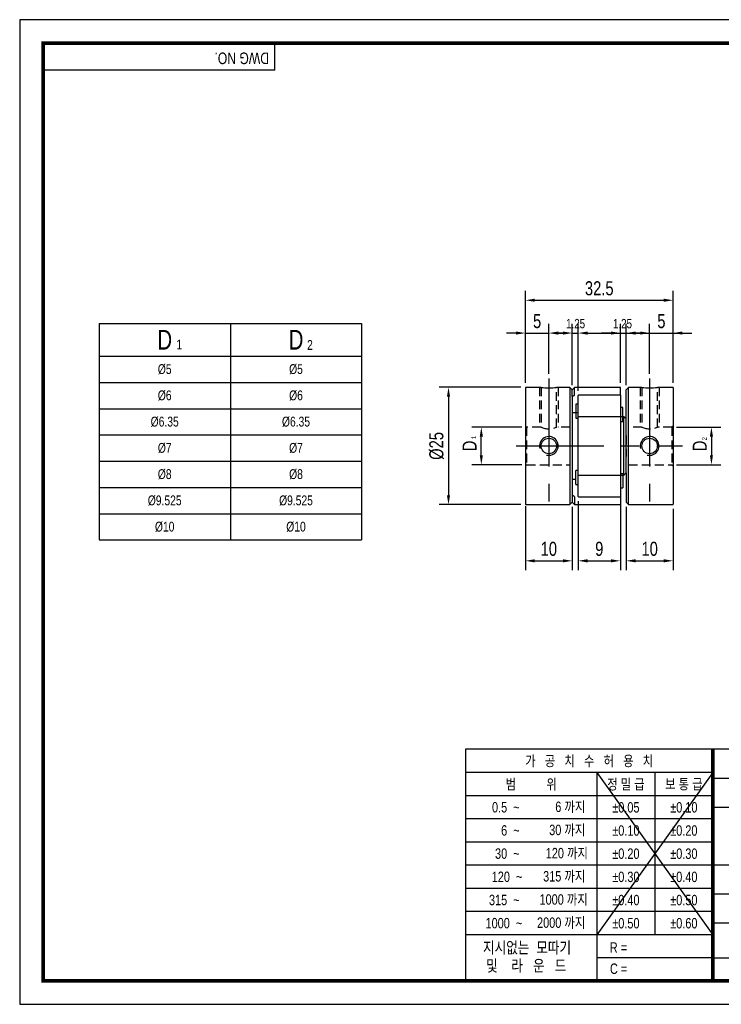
# Model space of a CAD drawing. Header units: millimetres. Extents: x 0 to 297, y 0 to 210.
# Tile 1 of 2: x 0 to 150, y 0 to 210. Entities that reach past the tile are written whole.
import ezdxf
from ezdxf.enums import TextEntityAlignment as Align

# ---------------------------------------------------------------- set-up
doc = ezdxf.new("R2010")
doc.units = ezdxf.units.MM
doc.header["$LTSCALE"] = 15
for name, pattern in [('CENTER', [2, 1.25, -0.25, 0.25, -0.25]), ('CENTER2', [1.125, 0.75, -0.125, 0.125, -0.125]), ('DASHED', [0.75, 0.5, -0.25]), ('HIDDEN', [0.375, 0.25, -0.125]), ('HIDDEN2', [0.1875, 0.125, -0.0625]), ('PHANTOM2', [1.25, 0.625, -0.125, 0.125, -0.125, 0.125, -0.125])]:
    doc.linetypes.add(name, pattern=pattern)
doc.layers.get('0').update_dxf_attribs({"linetype": 'CONTINUOUS'})
doc.layers.get('Defpoints').update_dxf_attribs({"linetype": 'CONTINUOUS'})
for name, color, linetype in [('BM', 2, 'CONTINUOUS'), ('C', 1, 'CENTER2'), ('CT', 1, 'CENTER'), ('D', 7, 'CONTINUOUS'), ('DIM', 7, 'CONTINUOUS'), ('H', 3, 'HIDDEN'), ('HD', 4, 'DASHED'), ('P', 4, 'PHANTOM2')]:
    doc.layers.add(name, color=color, linetype=linetype)
doc.styles.get("Standard").update_dxf_attribs({"font": 'Gulim.ttf', "width": 0.8, "height": 3})
doc.dimstyles.new('LIM', dxfattribs={"dimtxt": 2, "dimasz": 2, "dimexe": 2, "dimexo": 1, "dimgap": 1, "dimtad": 1, "dimdec": 3, "dimzin": 9, "dimdsep": 46, "dimtxsty": 'Standard', "dimcen": 3, "dimclrd": 1, "dimclre": 1, "dimadec": 0, "dimazin": 0, "dimtfac": 1, "dimtdec": 3, "dimtmove": 0, "dimatfit": 3, "dimfxl": 0, "dimtolj": 1, "dimtzin": 0, "dimarcsym": 0})

# ---------------------------------------------------------------- blocks, each defined once
blk = doc.blocks.new('*D48')
at = {"layer": 'Defpoints', "color": 0}
for p in [(112.84, 143.16), (112.84, 133.48), (107.84, 131.54)]:
    blk.add_point(p, dxfattribs=at)
at = {"layer": 'DIM', "color": 1, "lineweight": -2}
for p, q in [((107.84, 132.54), (107.84, 145.16)), ((112.84, 134.48), (112.84, 145.16)), ((105.84, 143.16), (103.84, 143.16)), ((107.84, 143.16), (112.84, 143.16)), ((114.84, 143.16), (116.84, 143.16))]:
    blk.add_line(p, q, dxfattribs=at)
at = {"layer": 'DIM', "color": 1}
for points in [[(105.84, 143.5), (105.84, 142.83), (107.84, 143.16)], [(114.84, 143.5), (114.84, 142.83), (112.84, 143.16)]]:
    blk.add_solid(points, dxfattribs=at)
at = {"layer": 'DIM', "color": 0, "insert": (110.34, 145.7), "char_height": 3, "attachment_point": 5}
blk.add_mtext('\\A1;5', dxfattribs=at)
blk = doc.blocks.new('*D49')
at = {"layer": 'Defpoints', "color": 0}
for p in [(139.34, 143.16), (134.34, 133.48), (139.34, 131.54)]:
    blk.add_point(p, dxfattribs=at)
at = {"layer": 'DIM', "color": 1, "lineweight": -2}
for p, q in [((134.34, 134.48), (134.34, 145.16)), ((139.34, 132.54), (139.34, 145.16)), ((132.34, 143.16), (130.34, 143.16)), ((134.34, 143.16), (139.34, 143.16)), ((141.34, 143.16), (143.34, 143.16))]:
    blk.add_line(p, q, dxfattribs=at)
at = {"layer": 'DIM', "color": 1}
for points in [[(132.34, 143.5), (132.34, 142.83), (134.34, 143.16)], [(141.34, 143.5), (141.34, 142.83), (139.34, 143.16)]]:
    blk.add_solid(points, dxfattribs=at)
at = {"layer": 'DIM', "color": 0, "insert": (136.84, 145.7), "char_height": 3, "attachment_point": 5}
blk.add_mtext('\\A1;5', dxfattribs=at)
blk = doc.blocks.new('*D50')
at = {"layer": 'Defpoints', "color": 0}
for p in [(139.34, 150.16), (107.84, 131.54), (139.34, 131.54)]:
    blk.add_point(p, dxfattribs=at)
at = {"layer": 'DIM', "color": 1, "lineweight": -2}
for p, q in [((107.84, 132.54), (107.84, 152.16)), ((139.34, 132.54), (139.34, 152.16)), ((109.84, 150.16), (137.34, 150.16))]:
    blk.add_line(p, q, dxfattribs=at)
at = {"layer": 'DIM', "color": 1}
for points in [[(109.84, 150.5), (109.84, 149.83), (107.84, 150.16)], [(137.34, 150.5), (137.34, 149.83), (139.34, 150.16)]]:
    blk.add_solid(points, dxfattribs=at)
at = {"layer": 'DIM', "color": 0, "insert": (123.59, 152.7), "char_height": 3, "attachment_point": 5}
blk.add_mtext('\\A1;32.5', dxfattribs=at)
blk = doc.blocks.new('*D51')
at = {"layer": 'Defpoints', "color": 0}
for p in [(139.09, 123.09), (139.09, 115.09), (147.51, 115.09)]:
    blk.add_point(p, dxfattribs=at)
at = {"layer": 'DIM', "color": 1, "lineweight": -2}
for p, q in [((140.09, 123.09), (149.51, 123.09)), ((147.51, 121.09), (147.51, 117.09)), ((140.09, 115.09), (149.51, 115.09))]:
    blk.add_line(p, q, dxfattribs=at)
at = {"layer": 'DIM', "color": 1}
for points in [[(147.18, 121.09), (147.84, 121.09), (147.51, 123.09)], [(147.18, 117.09), (147.84, 117.09), (147.51, 115.09)]]:
    blk.add_solid(points, dxfattribs=at)
at = {"layer": 'DIM', "color": 0, "insert": (145.01, 119.09), "char_height": 3, "attachment_point": 5, "rotation": 90}
blk.add_mtext('\\A1;D', dxfattribs=at)
blk = doc.blocks.new('*D52')
at = {"layer": 'Defpoints', "color": 0}
for p in [(98.44, 123.09), (108.09, 123.09), (108.09, 115.09)]:
    blk.add_point(p, dxfattribs=at)
at = {"layer": 'DIM', "color": 1, "lineweight": -2}
for p, q in [((107.09, 123.09), (96.44, 123.09)), ((98.44, 117.09), (98.44, 121.09)), ((107.09, 115.09), (96.44, 115.09))]:
    blk.add_line(p, q, dxfattribs=at)
at = {"layer": 'DIM', "color": 1}
for points in [[(98.11, 121.09), (98.78, 121.09), (98.44, 123.09)], [(98.11, 117.09), (98.78, 117.09), (98.44, 115.09)]]:
    blk.add_solid(points, dxfattribs=at)
at = {"layer": 'DIM', "color": 0, "insert": (95.94, 119.09), "char_height": 3, "attachment_point": 5, "rotation": 90}
blk.add_mtext('\\A1;D', dxfattribs=at)
blk = doc.blocks.new('*D53')
at = {"layer": 'Defpoints', "color": 0}
for p in [(107.89, 131.59), (91.44, 106.59), (107.89, 106.59)]:
    blk.add_point(p, dxfattribs=at)
at = {"layer": 'DIM', "color": 1, "lineweight": -2}
for p, q in [((106.89, 131.59), (89.44, 131.59)), ((91.44, 129.59), (91.44, 108.59)), ((106.89, 106.59), (89.44, 106.59))]:
    blk.add_line(p, q, dxfattribs=at)
at = {"layer": 'DIM', "color": 1}
for points in [[(91.11, 129.59), (91.78, 129.59), (91.44, 131.59)], [(91.11, 108.59), (91.78, 108.59), (91.44, 106.59)]]:
    blk.add_solid(points, dxfattribs=at)
at = {"layer": 'DIM', "color": 0, "insert": (88.9, 119.09), "char_height": 3, "attachment_point": 5, "rotation": 90}
blk.add_mtext('\\A1;%%C25', dxfattribs=at)
blk = doc.blocks.new('*D54')
at = {"layer": 'Defpoints', "color": 0}
for p in [(107.84, 107.23), (117.84, 107.09), (117.84, 94.59)]:
    blk.add_point(p, dxfattribs=at)
at = {"layer": 'DIM', "color": 1, "lineweight": -2}
for p, q in [((107.84, 106.23), (107.84, 92.59)), ((117.84, 106.09), (117.84, 92.59)), ((109.84, 94.59), (115.84, 94.59))]:
    blk.add_line(p, q, dxfattribs=at)
at = {"layer": 'DIM', "color": 1}
for points in [[(109.84, 94.92), (109.84, 94.25), (107.84, 94.59)], [(115.84, 94.92), (115.84, 94.25), (117.84, 94.59)]]:
    blk.add_solid(points, dxfattribs=at)
at = {"layer": 'DIM', "color": 0, "insert": (112.84, 97.13), "char_height": 3, "attachment_point": 5}
blk.add_mtext('\\A1;10', dxfattribs=at)
blk = doc.blocks.new('*D55')
at = {"layer": 'Defpoints', "color": 0}
for p in [(119.09, 108.32), (128.09, 108.32), (128.09, 94.59)]:
    blk.add_point(p, dxfattribs=at)
at = {"layer": 'DIM', "color": 1, "lineweight": -2}
for p, q in [((119.09, 107.32), (119.09, 92.59)), ((128.09, 107.32), (128.09, 92.59)), ((121.09, 94.59), (126.09, 94.59))]:
    blk.add_line(p, q, dxfattribs=at)
at = {"layer": 'DIM', "color": 1}
for points in [[(121.09, 94.92), (121.09, 94.25), (119.09, 94.59)], [(126.09, 94.92), (126.09, 94.25), (128.09, 94.59)]]:
    blk.add_solid(points, dxfattribs=at)
at = {"layer": 'DIM', "color": 0, "insert": (123.59, 97.12), "char_height": 3, "attachment_point": 5}
blk.add_mtext('\\A1;9', dxfattribs=at)
blk = doc.blocks.new('*D56')
at = {"layer": 'Defpoints', "color": 0}
for p in [(129.34, 107.09), (139.34, 106.64), (139.34, 94.59)]:
    blk.add_point(p, dxfattribs=at)
at = {"layer": 'DIM', "color": 1, "lineweight": -2}
for p, q in [((129.34, 106.09), (129.34, 92.59)), ((139.34, 105.64), (139.34, 92.59)), ((131.34, 94.59), (137.34, 94.59))]:
    blk.add_line(p, q, dxfattribs=at)
at = {"layer": 'DIM', "color": 1}
for points in [[(131.34, 94.92), (131.34, 94.25), (129.34, 94.59)], [(137.34, 94.92), (137.34, 94.25), (139.34, 94.59)]]:
    blk.add_solid(points, dxfattribs=at)
at = {"layer": 'DIM', "color": 0, "insert": (134.34, 97.13), "char_height": 3, "attachment_point": 5}
blk.add_mtext('\\A1;10', dxfattribs=at)

msp = doc.modelspace()

# ---------------------------------------------------------------- linework, layer by layer
for p, q in [((54.437, 199.2323), (54.437, 205)), ((54.437, 199.2323), (5, 199.2323)), ((16.9216, 145.2379), (16.9216, 99.0379)), ((16.9216, 145.2379), (72.9216, 145.2379)), ((72.9216, 145.2379), (72.9216, 99.0379)), ((95.0758, 54.437), (95.0758, 5)), ((147.8086, 54.437), (95.0758, 54.437)), ((292, 54.437), (147.8086, 54.437)), ((147.8086, 54.437), (147.8086, 5)), ((147.8086, 49.4295), (95.0758, 49.4295)), ((147.8086, 49.4295), (123.0901, 14.8235)), ((123.0901, 49.4295), (147.8086, 14.8235)), ((123.0901, 49.4295), (123.0901, 5)), ((135.4493, 49.4295), (135.4493, 14.8235)), ((147.8086, 48.2574), (292, 48.2574)), ((147.8086, 44.4858), (95.0758, 44.4858)), ((147.8086, 42.0778), (292, 42.0778)), ((147.8086, 39.5421), (95.0758, 39.5421)), ((147.8086, 34.5984), (95.0758, 34.5984)), ((147.8086, 29.6547), (95.0758, 29.6547)), ((147.8086, 29.7185), (292, 29.7185)), ((147.8086, 24.711), (95.0758, 24.711)), ((147.8086, 23.5389), (221.9642, 23.5389)), ((147.8086, 19.7673), (95.0758, 19.7673)), ((147.8086, 17.3593), (292, 17.3593)), ((147.8086, 14.8235), (95.0758, 14.8235)), ((147.8086, 9.8798), (123.0901, 9.8798)), ((147.8086, 9.8798), (221.9642, 9.8798))]:
    msp.add_line(p, q)
at = {"color": 4}
for p, q in [((44.9216, 145.2379), (44.9216, 99.0379)), ((16.9216, 138.2379), (72.9216, 138.2379))]:
    msp.add_line(p, q, dxfattribs=at)
at = {"color": 1}
for p, q in [((16.9216, 132.6379), (72.9216, 132.6379)), ((16.9216, 127.0379), (72.9216, 127.0379)), ((16.9216, 121.4379), (72.9216, 121.4379)), ((16.9216, 115.8379), (72.9216, 115.8379)), ((16.9216, 110.2379), (72.9216, 110.2379)), ((16.9216, 104.6379), (72.9216, 104.6379))]:
    msp.add_line(p, q, dxfattribs=at)
at = {"color": 0}
msp.add_line((16.9216, 99.0379), (72.9216, 99.0379), dxfattribs=at)
msp.add_lwpolyline([(297, 210), (0, 210), (0, 0), (297, 0)], close=True)
msp.add_lwpolyline([(292, 205, 0.8, 0.8, 0), (5, 205, 0.8, 0.8, 0), (5, 5, 0.8, 0.8, 0), (292, 5, 0.8, 0.8, 0)], format="xyseb", close=True)
at = {"const_width": 0.824}
msp.add_lwpolyline([(147.8086, 5), (147.8086, 54.437)], dxfattribs=at)
at = {"layer": 'BM', "linetype": 'Continuous'}
for p, q in [((107.8378, 131.5362), (107.8378, 106.6362)), ((111.1882, 131.5862), (107.8878, 131.5862)), ((117.3378, 131.5862), (114.4825, 131.5862)), ((117.3378, 131.5862), (117.3378, 106.5862)), ((117.8378, 131.0862), (117.3378, 131.5862)), ((118.3378, 131.5862), (117.8378, 131.0862)), ((117.8378, 129.6135), (117.8378, 131.0862)), ((118.3378, 129.9547), (118.3378, 131.5862)), ((128.0378, 131.5862), (118.3378, 131.5862)), ((128.0878, 129.9112), (128.0878, 131.5362)), ((129.8378, 131.5862), (129.3378, 131.0862)), ((129.3378, 124.8462), (129.3378, 131.0862)), ((129.8378, 106.5862), (129.8378, 131.5862)), ((132.6932, 131.5862), (129.8378, 131.5862)), ((139.2878, 131.5862), (135.9874, 131.5862)), ((139.3378, 131.5362), (139.3378, 106.6362)), ((118.2629, 129.8681), (117.8378, 129.6135)), ((117.8378, 129.6135), (117.8378, 108.559)), ((119.0878, 125.3362), (119.0878, 129.8538)), ((128.0378, 129.9038), (119.1378, 129.9038)), ((128.0878, 129.9112), (128.0878, 129.8538)), ((128.0878, 129.8538), (128.0878, 125.3362)), ((117.8378, 126.2494), (119.0878, 126.2494)), ((118.5878, 126.2494), (118.5878, 125.0178)), ((128.5878, 127.3162), (128.0878, 127.3162)), ((128.5878, 125.2862), (128.5878, 127.3162)), ((118.5878, 125.0178), (119.0878, 125.0178)), ((119.0878, 125.2362), (119.0878, 125.3362)), ((119.0878, 112.9362), (119.0878, 125.2362)), ((128.8635, 125.2862), (119.1378, 125.2862)), ((128.0878, 125.3362), (128.0878, 125.2862)), ((128.8378, 112.9115), (128.8378, 125.2609)), ((129.3378, 124.8462), (128.9128, 125.2615)), ((129.3378, 113.3262), (129.3378, 124.8462)), ((118.5878, 110.861), (118.5878, 113.861)), ((119.0878, 113.861), (118.5878, 113.861)), ((118.5878, 111.9231), (117.8378, 111.9231)), ((119.0878, 112.8362), (119.0878, 112.9362)), ((119.0878, 108.3187), (119.0878, 112.8362)), ((119.1378, 112.8862), (128.8636, 112.8862)), ((128.0878, 112.8862), (128.0878, 112.8362)), ((128.0878, 112.8362), (128.0878, 108.3187)), ((128.5878, 112.8862), (128.5878, 110.1546)), ((128.9128, 112.9109), (129.3378, 113.3262)), ((129.3378, 113.3262), (129.3378, 107.0862)), ((118.5878, 110.861), (119.0878, 110.861)), ((128.0878, 110.1546), (128.5878, 110.1546)), ((117.8378, 108.559), (117.8378, 107.0862)), ((118.2629, 108.3044), (117.8378, 108.559)), ((118.3378, 108.2178), (118.3378, 106.5862)), ((119.1378, 108.2687), (128.0378, 108.2687)), ((128.0878, 108.3187), (128.0878, 108.2613)), ((128.0878, 108.2613), (128.0878, 106.6362)), ((107.8878, 106.5862), (117.3378, 106.5862)), ((117.3378, 106.5862), (117.8378, 107.0862)), ((117.8378, 107.0862), (118.3378, 106.5862)), ((118.3378, 106.5862), (128.0378, 106.5862)), ((129.3378, 107.0862), (129.8378, 106.5862)), ((129.8378, 106.5862), (139.2878, 106.5862))]:
    msp.add_line(p, q, dxfattribs=at)
at = {"layer": 'BM', "linetype": 'HIDDEN2'}
for p, q in [((117.8378, 129.6135), (118.2629, 129.8681)), ((128.8636, 125.2862), (128.8635, 125.2862)), ((129.3378, 121.3015), (129.3378, 116.871))]:
    msp.add_line(p, q, dxfattribs=at)
at = {"layer": 'BM'}
for p, q in [((118.5878, 128.0178), (118.5878, 126.2494)), ((119.0878, 128.0178), (118.5878, 128.0178)), ((128.0878, 125.2862), (128.0878, 121.3562)), ((128.0878, 124.3162), (128.5878, 124.3162)), ((128.5878, 124.3162), (128.5878, 125.2862)), ((128.0878, 121.3562), (128.0878, 116.8162)), ((128.0878, 116.8162), (128.0878, 112.8862)), ((128.5878, 113.1546), (128.0878, 113.1546)), ((128.5878, 113.1546), (128.5878, 112.8862))]:
    msp.add_line(p, q, dxfattribs=at)
for centre in [(112.8378, 119.0862), (134.3378, 119.0862)]:
    msp.add_circle(centre, 1.65, dxfattribs=at)
at = {"layer": 'BM', "linetype": 'Continuous'}
for centre, radius, start, end in [((107.8878, 131.5362), 0.05, 90, 180), ((112.8379, 143.9736), 12.4968, 262.412602, 277.586248), ((128.0378, 131.5362), 0.05, 0, 90), ((134.3378, 143.9736), 12.4968, 262.413752, 277.587398), ((139.2878, 131.5362), 0.05, 0, 90), ((118.1786, 130.0168), 0.1709, 299.564949, 338.703519), ((119.1378, 129.8538), 0.05, 90, 180), ((128.0378, 129.8538), 0.05, 0, 90), ((119.1378, 125.2362), 0.05, 90, 180), ((119.1378, 112.9362), 0.05, 180, 270), ((119.1378, 108.3187), 0.05, 180, 270), ((128.0378, 108.3187), 0.05, 270, 0), ((107.8878, 106.6362), 0.05, 180, 270), ((128.0378, 106.6362), 0.05, 270, 0), ((139.2878, 106.6362), 0.05, 270, 0)]:
    msp.add_arc(centre, radius, start, end, dxfattribs=at)
at = {"layer": 'BM', "color": 1}
for centre in [(112.8378, 119.0862), (134.3378, 119.0862)]:
    msp.add_arc(centre, 2, 255, 195, dxfattribs=at)
at = {"layer": 'BM', "linetype": 'Continuous'}
for points, knots in [([(128.9128, 125.2615), (128.9072, 125.267), (128.9013, 125.2717), (128.8954, 125.2754), (128.8883, 125.2799), (128.8809, 125.2831), (128.8739, 125.2849), (128.8677, 125.2864), (128.8616, 125.2867), (128.8561, 125.2855), (128.8523, 125.2847), (128.8487, 125.283), (128.8457, 125.2805), (128.8434, 125.2785), (128.8414, 125.2758), (128.84, 125.2726), (128.8389, 125.2699), (128.8381, 125.2667), (128.8379, 125.2632), (128.8379, 125.2625), (128.8378, 125.2617), (128.8378, 125.2609)], [0, 0, 0, 0, 0.19255917, 0.19255917, 0.19255917, 0.42604964, 0.42604964, 0.42604964, 0.63058605, 0.63058605, 0.63058605, 0.7744812, 0.7744812, 0.7744812, 0.88565586, 0.88565586, 0.88565586, 0.97992052, 0.97992052, 0.97992052, 1, 1, 1, 1]), ([(128.8378, 112.9115), (128.8378, 112.9077), (128.8385, 112.9041), (128.8396, 112.901), (128.8407, 112.898), (128.8423, 112.8954), (128.8443, 112.8934), (128.847, 112.8905), (128.8504, 112.8886), (128.8541, 112.8875), (128.8593, 112.8859), (128.8651, 112.8859), (128.871, 112.887), (128.8784, 112.8884), (128.8863, 112.8916), (128.894, 112.8962), (128.9004, 112.9001), (128.9068, 112.905), (128.9128, 112.9109)], [0, 0, 0, 0, 0.10143318, 0.10143318, 0.10143318, 0.20203718, 0.20203718, 0.20203718, 0.34424163, 0.34424163, 0.34424163, 0.541965, 0.541965, 0.541965, 0.79209806, 0.79209806, 0.79209806, 1, 1, 1, 1]), ([(118.3378, 108.2178), (118.3378, 108.22), (118.3372, 108.2227), (118.3361, 108.2258), (118.335, 108.2288), (118.3334, 108.2321), (118.3314, 108.2355), (118.3287, 108.2403), (118.3252, 108.2454), (118.3215, 108.2503), (118.3164, 108.257), (118.3106, 108.2637), (118.3047, 108.2699), (118.2972, 108.2777), (118.2893, 108.285), (118.2817, 108.2912), (118.2753, 108.2964), (118.2689, 108.3009), (118.2629, 108.3044)], [0, 0, 0, 0, 0.10143318, 0.10143318, 0.10143318, 0.20203718, 0.20203718, 0.20203718, 0.34424163, 0.34424163, 0.34424163, 0.541965, 0.541965, 0.541965, 0.79209806, 0.79209806, 0.79209806, 1, 1, 1, 1])]:
    msp.add_open_spline(points, degree=3, knots=knots, dxfattribs=at)
at = {"layer": 'C'}
msp.add_line((147.8086, 49.4295), (147.8086, 49.3961), dxfattribs=at)
at = {"layer": 'CT'}
for p, q in [((112.8378, 133.4768), (112.8378, 104.5862)), ((134.3379, 133.4768), (134.3379, 104.5862)), ((105.8378, 119.0862), (141.3378, 119.0862))]:
    msp.add_line(p, q, dxfattribs=at)
at = {"layer": 'DIM', "color": 1}
for p, q in [((117.8378, 132.0862), (117.8378, 145.1626)), ((119.0878, 130.8538), (119.0878, 145.1626)), ((128.0878, 132.5362), (128.0878, 145.1626)), ((129.3378, 132.0862), (129.3378, 145.1626)), ((115.8378, 143.1626), (113.8378, 143.1626)), ((117.8378, 143.1626), (119.0878, 143.1626)), ((121.0878, 143.1626), (130.8974, 143.1626)), ((126.0878, 143.1626), (124.0878, 143.1626)), ((128.0878, 143.1626), (129.3378, 143.1626)), ((131.3378, 143.1626), (141.1474, 143.1626))]:
    msp.add_line(p, q, dxfattribs=at)
for points in [[(115.8378, 143.4959), (115.8378, 142.8293), (117.8378, 143.1626)], [(121.0878, 143.4959), (121.0878, 142.8293), (119.0878, 143.1626)], [(126.0878, 143.4959), (126.0878, 142.8293), (128.0878, 143.1626)], [(131.3378, 143.4959), (131.3378, 142.8293), (129.3378, 143.1626)]]:
    msp.add_solid(points, dxfattribs=at)
at = {"layer": 'H'}
msp.add_line((147.8086, 49.3128), (147.8086, 49.2711), dxfattribs=at)
at = {"layer": 'HD', "color": 1, "linetype": 'HIDDEN2'}
for p, q in [((110.8378, 131.5862), (110.8378, 123.0862)), ((114.8378, 131.5862), (114.8378, 123.0862)), ((132.3378, 131.5862), (132.3378, 123.0862)), ((136.3378, 131.5862), (136.3378, 123.0862))]:
    msp.add_line(p, q, dxfattribs=at)
at = {"layer": 'HD', "linetype": 'HIDDEN2'}
for p, q in [((111.1878, 131.5862), (111.1878, 123.0838)), ((114.4878, 123.0844), (114.4878, 131.5862)), ((132.6878, 131.5862), (132.6878, 123.0844)), ((135.9878, 123.0838), (135.9878, 131.5862)), ((108.0878, 123.0862), (107.8378, 123.3362)), ((108.0878, 123.0862), (108.0878, 115.0862)), ((111.1936, 123.0862), (108.0878, 123.0862)), ((117.3378, 123.0862), (114.4836, 123.0862)), ((132.6921, 123.0862), (129.8378, 123.0862)), ((139.0878, 123.0862), (135.982, 123.0862)), ((139.3378, 123.3362), (139.0878, 123.0862)), ((139.0878, 123.0862), (139.0878, 115.0862)), ((107.8378, 114.8362), (108.0878, 115.0862)), ((108.0878, 115.0862), (117.3378, 115.0862)), ((129.8378, 115.0862), (139.0878, 115.0862)), ((139.0878, 115.0862), (139.3378, 114.8362))]:
    msp.add_line(p, q, dxfattribs=at)
for centre, start, end in [((112.8378, 126.7073), 245.502596, 294.497413), ((134.3378, 126.7073), 245.502587, 294.497404)]:
    msp.add_arc(centre, 3.9792, start, end, dxfattribs=at)
at = {"layer": 'P'}
msp.add_line((147.8086, 49.221), (147.8086, 49.1627), dxfattribs=at)

# ---------------------------------------------------------------- texts
at = {"color": 0}
for s, insert, char_height, width, attachment_point in [('D', (30.9216, 141.7379), 4.2, 28, 5), ('D', (58.9216, 141.7379), 4.2, 28, 5), ('1', (33.4174, 141.7628), 2.1, 6.3, 1), ('2', (61.2878, 141.6823), 2.1, 3.36, 1), ('%%c5', (30.9216, 135.4379), 2.1, 28, 5), ('%%c5', (58.9216, 135.4379), 2.1, 28, 5), ('%%c6', (30.9216, 129.8379), 2.1, 28, 5), ('%%c6', (58.9216, 129.8379), 2.1, 28, 5), ('%%c6.35', (30.9216, 124.2379), 2.1, 28, 5), ('%%c6.35', (58.9216, 124.2379), 2.1, 28, 5), ('%%c7', (30.9216, 118.6379), 2.1, 28, 5), ('%%c7', (58.9216, 118.6379), 2.1, 28, 5), ('%%c8', (30.9216, 113.0379), 2.1, 28, 5), ('%%c8', (58.9216, 113.0379), 2.1, 28, 5), ('%%c9.525', (30.9216, 107.4379), 2.1, 28, 5), ('%%c9.525', (58.9216, 107.4379), 2.1, 28, 5), ('%%c10', (30.9216, 101.8379), 2.1, 28, 5), ('%%c10', (58.9216, 101.8379), 2.1, 28, 5)]:
    msp.add_mtext(s, dxfattribs=dict(at, insert=insert, char_height=char_height, width=width, attachment_point=attachment_point))
at = {"layer": 'D', "width": 0.8}
msp.add_text('DWG NO.', height=2.47185, rotation=180, dxfattribs=at).set_placement((53.1681, 203.0007))
for s, height, p in [('가   공   치   수   허   용   치', 2.224667, (121.4422, 51.9333)), ('범          위', 2.224667, (109.0829, 46.9576)), ('정 밀 급', 2.22467, (129.2697, 46.9576)), ('보 통 급', 2.22467, (141.629, 46.9576)), ('%%p0.05', 2.22467, (129.2697, 42.0139)), ('%%p0.10', 2.22467, (141.629, 42.0139)), ('%%p0.10', 2.22467, (129.2697, 37.0702)), ('%%p0.20', 2.22467, (141.629, 37.0702)), ('%%p0.20', 2.22467, (129.2697, 32.1265)), ('%%p0.30', 2.22467, (141.629, 32.1265)), ('%%p0.30', 2.22467, (129.2697, 27.1828)), ('%%p0.40', 2.22467, (141.629, 27.1828)), ('%%p0.40', 2.22467, (129.2697, 22.2391)), ('%%p0.50', 2.22467, (141.629, 22.2391)), ('%%p0.50', 2.22467, (129.2697, 17.2954)), ('%%p0.60', 2.22467, (141.629, 17.2954))]:
    msp.add_text(s, height=height, dxfattribs=at).set_placement(p, align=Align.MIDDLE)
at = {"layer": 'D', "linetype": 'ByBlock', "width": 0.8}
for s, height, p in [('지시없는  모따기', 2.47185, (98.783, 10.8675)), ('및    라   운   드', 2.471852, (99.4623, 6.9968))]:
    msp.add_text(s, height=height, dxfattribs=at).set_placement(p)
at = {"layer": 'D', "width": 0.8}
for s, p in [('R = ', (125.8389, 10.9999)), ('C = ', (125.878, 6.4776))]:
    msp.add_text(s, height=2.22467, dxfattribs=at).set_placement(p)
at = {"layer": 'D', "char_height": 2.22467, "attachment_point": 6}
for s, insert, width in [('0.5  ~', (106.6111, 42.0139), 8.231062), ('6 까지', (120.6182, 42.0139), 9.803532), ('6  ~', (106.6111, 37.0702), 8.231022), ('30 까지', (120.6182, 37.0702), 9.803491), ('120 까지', (121.1758, 32.1265), 12.652424), ('30  ~', (106.6111, 32.1265), 8.231022), ('120  ~', (107.1976, 27.1828), 8.937991), ('315 까지', (120.6182, 27.1828), 12.097781), ('315  ~', (106.6111, 22.2391), 9.885083), ('1000 까지', (121.1426, 22.2391), 13.382285), ('2000 까지', (120.6182, 17.2954), 12.974319), ('1000  ~', (107.1704, 17.2954), 14.528725)]:
    msp.add_mtext(s, dxfattribs=dict(at, insert=insert, width=width))
at = {"layer": 'DIM', "char_height": 2, "attachment_point": 5}
for insert in [(118.5451, 145.1626), (128.5379, 145.1626)]:
    msp.add_mtext('\\A1;1.25', dxfattribs=dict(at, insert=insert))
at = {"layer": 'DIM', "char_height": 1, "attachment_point": 1, "rotation": 90}
for s, insert, width in [('1', (96.323, 120.5464), 9), ('2', (145.5521, 120.2634), 8)]:
    msp.add_mtext(s, dxfattribs=dict(at, insert=insert, width=width))

# ---------------------------------------------------------------- dimensions: what is measured, and where the dimension line sits
at = {"layer": 'DIM'}
dim = msp.add_linear_dim(base=(139.3378, 150.1626), p1=(107.8378, 131.5362), p2=(139.3378, 131.5362), text='32.5', dimstyle='LIM', dxfattribs=at)
dim.commit()
dim.dimension.update_dxf_attribs({"geometry": '*D50', "text_midpoint": (123.5878, 152.7006)})
for base, p1, p2, picture, middle in [((112.8378, 143.1626), (107.8378, 131.5362), (112.8378, 133.4768), '*D48', (110.3378, 145.6986)), ((139.3378, 143.1626), (134.3379, 133.4768), (139.3378, 131.5362), '*D49', (136.8379, 145.6986)), ((117.8378, 94.5862), (107.8378, 107.2251), (117.8378, 107.0862), '*D54', (112.8378, 97.1282)), ((128.0878, 94.5862), (119.0878, 108.3187), (128.0878, 108.3187), '*D55', (123.5878, 97.1242)), ((139.3378, 94.5862), (129.3378, 107.0862), (139.3378, 106.6362), '*D56', (134.3378, 97.1282))]:
    dim = msp.add_linear_dim(base=base, p1=p1, p2=p2, dimstyle='LIM', dxfattribs=at)
    dim.commit()
    dim.dimension.update_dxf_attribs({"geometry": picture, "text_midpoint": middle})
for base, p1, p2, text, picture, middle in [((91.4419, 106.5862), (107.8878, 131.5862), (107.8878, 106.5862), '%%C<>', '*D53', (88.904, 119.0862)), ((98.4419, 123.0862), (108.0878, 115.0862), (108.0878, 123.0862), 'D', '*D52', (95.9399, 119.0862)), ((147.5099, 115.0862), (139.0878, 123.0862), (139.0878, 115.0862), 'D', '*D51', (145.0079, 119.0862))]:
    dim = msp.add_linear_dim(base=base, p1=p1, p2=p2, angle=90, text=text, dimstyle='LIM', dxfattribs=at)
    dim.commit()
    dim.dimension.update_dxf_attribs({"geometry": picture, "text_midpoint": middle})

doc.saveas('drawing.dxf')
